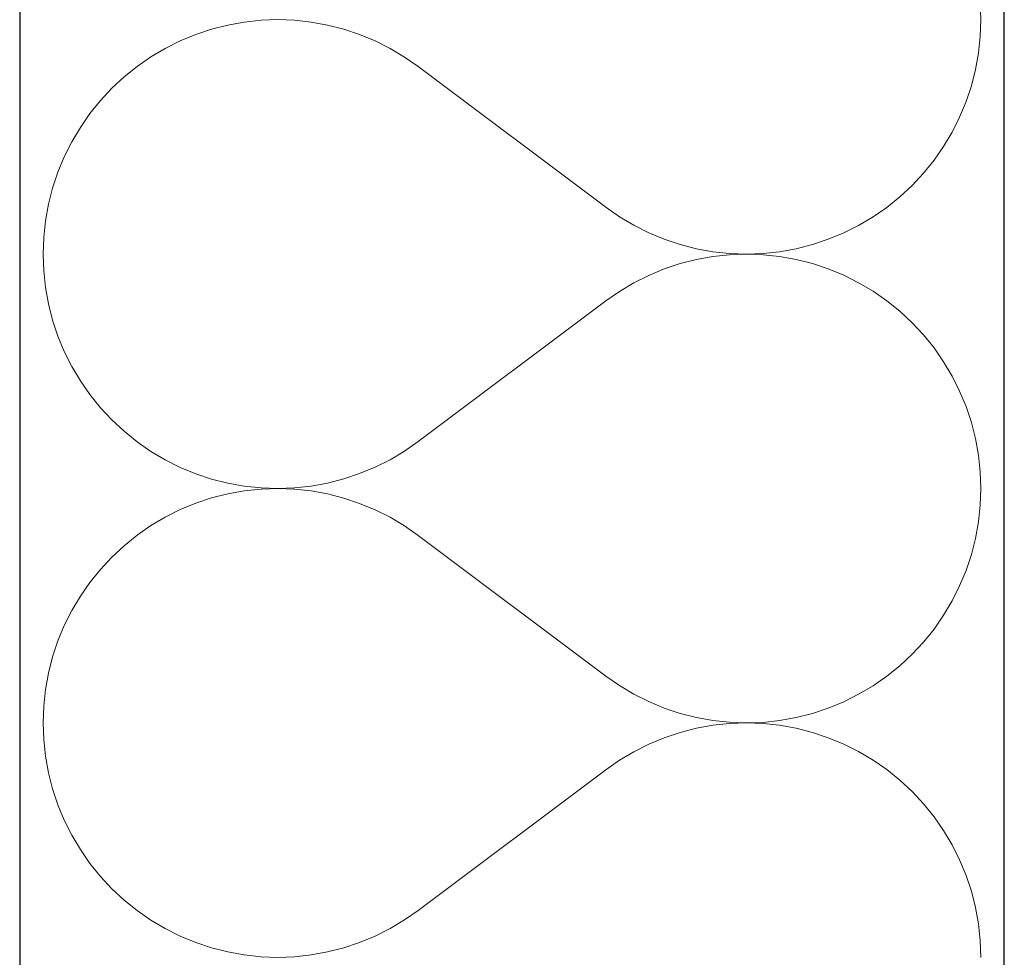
# Model space of a CAD drawing. Header units: millimetres. Extents: x -23738 to 4435, y -2716 to 20653.
# Tile 79 of 160: x -322 to -162, y 2286 to 2438. Entities that reach past the tile are written whole.
import ezdxf

# ---------------------------------------------------------------- set-up
doc = ezdxf.new("R2010")
doc.units = ezdxf.units.MM
doc.header["$MEASUREMENT"] = 0
doc.linetypes.add('Wipeout_Contour', pattern=[1000, 0, -1000])
for name, color, linetype in [('9._POHLED ZÁPADNÍ_2_Nové_Konstrukce - nosné', 7, 'Continuous'), ('9._POHLED ZÁPADNÍ_2_Nové_Výplně - Povrchové', 7, 'Continuous'), ('9._POHLED ZÁPADNÍ_2_Nové_Výplně – Řezové', 7, 'Continuous'), ('9._POHLED ZÁPADNÍ_2_VÝTAH VAR 1', 7, 'Continuous')]:
    doc.layers.add(name, color=color, linetype=linetype)

# ---------------------------------------------------------------- blocks, each defined once
blk = doc.blocks.new('*X13', base_point=(-24533.14, -6254.22))
at = {"layer": '9._POHLED ZÁPADNÍ_2_Nové_Výplně – Řezové', "color": 21, "linetype": 'Continuous', "lineweight": 20, "true_color": 0xffaaaa}
for p, q in [((-165.5, 2438.1), (-165.6, 2440.81)), ((-287.87, 2437.23), (-290.5, 2436.56)), ((-285.19, 2437.71), (-287.87, 2437.23)), ((-282.48, 2438), (-285.19, 2437.71)), ((-279.76, 2438.1), (-282.48, 2438)), ((-277.05, 2438), (-279.76, 2438.1)), ((-274.34, 2437.7), (-277.05, 2438)), ((-271.66, 2437.22), (-274.34, 2437.7)), ((-269.03, 2436.54), (-271.66, 2437.22)), ((-165.6, 2435.38), (-165.5, 2438.1)), ((-293.08, 2435.7), (-295.6, 2434.66)), ((-290.5, 2436.56), (-293.08, 2435.7)), ((-266.45, 2435.68), (-269.03, 2436.54)), ((-263.93, 2434.64), (-266.45, 2435.68)), ((-165.89, 2432.67), (-165.6, 2435.38)), ((-295.6, 2434.66), (-298.03, 2433.44)), ((-261.5, 2433.42), (-263.93, 2434.64)), ((-300.37, 2432.06), (-302.61, 2430.51)), ((-298.03, 2433.44), (-300.37, 2432.06)), ((-259.16, 2432.03), (-261.5, 2433.42)), ((-256.93, 2430.48), (-259.16, 2432.03)), ((-166.37, 2429.99), (-165.89, 2432.67)), ((-302.61, 2430.51), (-304.73, 2428.8)), ((-256.93, 2430.48), (-226.46, 2407.62)), ((-167.05, 2427.36), (-166.37, 2429.99)), ((-304.73, 2428.8), (-306.72, 2426.95)), ((-167.91, 2424.78), (-167.05, 2427.36)), ((-306.72, 2426.95), (-308.57, 2424.96)), ((-308.57, 2424.96), (-310.28, 2422.84)), ((-168.95, 2422.26), (-167.91, 2424.78)), ((-310.28, 2422.84), (-311.83, 2420.6)), ((-170.17, 2419.83), (-168.95, 2422.26)), ((-311.83, 2420.6), (-313.22, 2418.26)), ((-171.56, 2417.49), (-170.17, 2419.83)), ((-313.22, 2418.26), (-314.44, 2415.83)), ((-173.11, 2415.26), (-171.56, 2417.49)), ((-314.44, 2415.83), (-315.48, 2413.32)), ((-174.81, 2413.14), (-173.11, 2415.26)), ((-315.48, 2413.32), (-316.34, 2410.74)), ((-176.67, 2411.15), (-174.81, 2413.14)), ((-316.34, 2410.74), (-317.01, 2408.1)), ((-178.66, 2409.3), (-176.67, 2411.15)), ((-317.01, 2408.1), (-317.5, 2405.42)), ((-180.78, 2407.59), (-178.66, 2409.3)), ((-226.46, 2407.62), (-224.22, 2406.07)), ((-183.02, 2406.04), (-180.78, 2407.59)), ((-317.5, 2405.42), (-317.79, 2402.72)), ((-224.22, 2406.07), (-221.88, 2404.68)), ((-185.36, 2404.65), (-183.02, 2406.04)), ((-221.88, 2404.68), (-219.45, 2403.46)), ((-219.45, 2403.46), (-216.94, 2402.41)), ((-190.3, 2402.4), (-187.79, 2403.44)), ((-187.79, 2403.44), (-185.36, 2404.65)), ((-317.79, 2402.72), (-317.88, 2400)), ((-216.94, 2402.41), (-214.36, 2401.55)), ((-192.88, 2401.54), (-190.3, 2402.4)), ((-214.36, 2401.55), (-211.72, 2400.88)), ((-211.72, 2400.88), (-209.05, 2400.39)), ((-209.05, 2400.39), (-206.34, 2400.1)), ((-206.34, 2400.1), (-203.62, 2400)), ((-203.62, 2400), (-200.9, 2400.1)), ((-200.9, 2400.1), (-198.2, 2400.38)), ((-198.2, 2400.38), (-195.52, 2400.87)), ((-195.52, 2400.87), (-192.88, 2401.54)), ((-317.88, 2400), (-317.79, 2397.28)), ((-214.36, 2398.45), (-216.94, 2397.59)), ((-211.72, 2399.12), (-214.36, 2398.45)), ((-209.05, 2399.61), (-211.72, 2399.12)), ((-206.34, 2399.9), (-209.05, 2399.61)), ((-203.62, 2400), (-206.34, 2399.9)), ((-200.9, 2399.9), (-203.62, 2400)), ((-198.2, 2399.62), (-200.9, 2399.9)), ((-195.52, 2399.13), (-198.2, 2399.62)), ((-192.88, 2398.46), (-195.52, 2399.13)), ((-190.3, 2397.6), (-192.88, 2398.46)), ((-317.79, 2397.28), (-317.5, 2394.58)), ((-216.94, 2397.59), (-219.45, 2396.54)), ((-187.79, 2396.56), (-190.3, 2397.6)), ((-221.88, 2395.32), (-224.22, 2393.93)), ((-219.45, 2396.54), (-221.88, 2395.32)), ((-185.36, 2395.35), (-187.79, 2396.56)), ((-183.02, 2393.96), (-185.36, 2395.35)), ((-317.5, 2394.58), (-317.01, 2391.9)), ((-224.22, 2393.93), (-226.46, 2392.38)), ((-180.78, 2392.41), (-183.02, 2393.96)), ((-256.93, 2369.52), (-226.46, 2392.38)), ((-178.66, 2390.7), (-180.78, 2392.41)), ((-317.01, 2391.9), (-316.34, 2389.26)), ((-176.67, 2388.85), (-178.66, 2390.7)), ((-316.34, 2389.26), (-315.48, 2386.68)), ((-174.81, 2386.86), (-176.67, 2388.85)), ((-315.48, 2386.68), (-314.44, 2384.17)), ((-173.11, 2384.74), (-174.81, 2386.86)), ((-314.44, 2384.17), (-313.22, 2381.74)), ((-171.56, 2382.51), (-173.11, 2384.74)), ((-170.17, 2380.17), (-171.56, 2382.51)), ((-313.22, 2381.74), (-311.83, 2379.4)), ((-311.83, 2379.4), (-310.28, 2377.16)), ((-168.95, 2377.74), (-170.17, 2380.17)), ((-167.91, 2375.22), (-168.95, 2377.74)), ((-310.28, 2377.16), (-308.57, 2375.04)), ((-308.57, 2375.04), (-306.72, 2373.05)), ((-167.05, 2372.64), (-167.91, 2375.22)), ((-306.72, 2373.05), (-304.73, 2371.2)), ((-166.37, 2370.01), (-167.05, 2372.64)), ((-304.73, 2371.2), (-302.61, 2369.49)), ((-165.89, 2367.33), (-166.37, 2370.01)), ((-302.61, 2369.49), (-300.37, 2367.94)), ((-259.16, 2367.97), (-256.93, 2369.52)), ((-300.37, 2367.94), (-298.03, 2366.56)), ((-298.03, 2366.56), (-295.6, 2365.34)), ((-263.93, 2365.36), (-261.5, 2366.58)), ((-261.5, 2366.58), (-259.16, 2367.97)), ((-165.6, 2364.62), (-165.89, 2367.33)), ((-295.6, 2365.34), (-293.08, 2364.3)), ((-266.45, 2364.32), (-263.93, 2365.36)), ((-293.08, 2364.3), (-290.5, 2363.44)), ((-290.5, 2363.44), (-287.87, 2362.77)), ((-271.66, 2362.78), (-269.03, 2363.46)), ((-269.03, 2363.46), (-266.45, 2364.32)), ((-165.5, 2361.9), (-165.6, 2364.62)), ((-287.87, 2362.77), (-285.19, 2362.29)), ((-285.19, 2362.29), (-282.48, 2362)), ((-282.48, 2361.81), (-285.19, 2361.52)), ((-282.48, 2362), (-279.76, 2361.9)), ((-279.76, 2361.9), (-282.48, 2361.81)), ((-279.76, 2361.9), (-277.05, 2362)), ((-277.05, 2361.81), (-279.76, 2361.9)), ((-277.05, 2362), (-274.34, 2362.3)), ((-274.34, 2361.51), (-277.05, 2361.81)), ((-274.34, 2362.3), (-271.66, 2362.78)), ((-165.6, 2359.19), (-165.5, 2361.9)), ((-290.5, 2360.37), (-293.08, 2359.51)), ((-287.87, 2361.04), (-290.5, 2360.37)), ((-285.19, 2361.52), (-287.87, 2361.04)), ((-271.66, 2361.03), (-274.34, 2361.51)), ((-269.03, 2360.35), (-271.66, 2361.03)), ((-266.45, 2359.49), (-269.03, 2360.35)), ((-295.6, 2358.47), (-298.03, 2357.25)), ((-293.08, 2359.51), (-295.6, 2358.47)), ((-263.93, 2358.45), (-266.45, 2359.49)), ((-261.5, 2357.23), (-263.93, 2358.45)), ((-165.89, 2356.48), (-165.6, 2359.19)), ((-298.03, 2357.25), (-300.37, 2355.87)), ((-259.16, 2355.84), (-261.5, 2357.23)), ((-300.37, 2355.87), (-302.61, 2354.31)), ((-256.93, 2354.29), (-259.16, 2355.84)), ((-166.37, 2353.8), (-165.89, 2356.48)), ((-302.61, 2354.31), (-304.73, 2352.61)), ((-256.93, 2354.29), (-226.46, 2331.43)), ((-167.05, 2351.17), (-166.37, 2353.8)), ((-304.73, 2352.61), (-306.72, 2350.76)), ((-306.72, 2350.76), (-308.57, 2348.76)), ((-167.91, 2348.59), (-167.05, 2351.17)), ((-308.57, 2348.76), (-310.28, 2346.65)), ((-168.95, 2346.07), (-167.91, 2348.59)), ((-310.28, 2346.65), (-311.83, 2344.41)), ((-170.17, 2343.64), (-168.95, 2346.07)), ((-311.83, 2344.41), (-313.22, 2342.07)), ((-171.56, 2341.3), (-170.17, 2343.64)), ((-313.22, 2342.07), (-314.44, 2339.64)), ((-173.11, 2339.07), (-171.56, 2341.3)), ((-314.44, 2339.64), (-315.48, 2337.13)), ((-174.81, 2336.95), (-173.11, 2339.07)), ((-315.48, 2337.13), (-316.34, 2334.55)), ((-176.67, 2334.96), (-174.81, 2336.95)), ((-316.34, 2334.55), (-317.01, 2331.91)), ((-178.66, 2333.11), (-176.67, 2334.96)), ((-180.78, 2331.4), (-178.66, 2333.11)), ((-317.01, 2331.91), (-317.5, 2329.23)), ((-226.46, 2331.43), (-224.22, 2329.88)), ((-183.02, 2329.85), (-180.78, 2331.4)), ((-224.22, 2329.88), (-221.88, 2328.48)), ((-185.36, 2328.46), (-183.02, 2329.85)), ((-317.5, 2329.23), (-317.79, 2326.53)), ((-221.88, 2328.48), (-219.45, 2327.27)), ((-187.79, 2327.24), (-185.36, 2328.46)), ((-317.79, 2326.53), (-317.88, 2323.81)), ((-219.45, 2327.27), (-216.94, 2326.22)), ((-190.3, 2326.2), (-187.79, 2327.24)), ((-216.94, 2326.22), (-214.36, 2325.36)), ((-214.36, 2325.36), (-211.72, 2324.69)), ((-195.52, 2324.68), (-192.88, 2325.35)), ((-192.88, 2325.35), (-190.3, 2326.2)), ((-317.88, 2323.81), (-317.79, 2321.09)), ((-211.72, 2324.69), (-209.05, 2324.2)), ((-209.05, 2323.42), (-211.72, 2322.93)), ((-209.05, 2324.2), (-206.34, 2323.91)), ((-206.34, 2323.71), (-209.05, 2323.42)), ((-206.34, 2323.91), (-203.62, 2323.81)), ((-203.62, 2323.81), (-206.34, 2323.71)), ((-203.62, 2323.81), (-200.9, 2323.9)), ((-200.9, 2323.71), (-203.62, 2323.81)), ((-200.9, 2323.9), (-198.2, 2324.19)), ((-198.2, 2323.42), (-200.9, 2323.71)), ((-198.2, 2324.19), (-195.52, 2324.68)), ((-195.52, 2322.94), (-198.2, 2323.42)), ((-214.36, 2322.26), (-216.94, 2321.4)), ((-211.72, 2322.93), (-214.36, 2322.26)), ((-192.88, 2322.27), (-195.52, 2322.94)), ((-190.3, 2321.41), (-192.88, 2322.27)), ((-317.79, 2321.09), (-317.5, 2318.39)), ((-219.45, 2320.35), (-221.88, 2319.13)), ((-216.94, 2321.4), (-219.45, 2320.35)), ((-187.79, 2320.37), (-190.3, 2321.41)), ((-185.36, 2319.16), (-187.79, 2320.37)), ((-221.88, 2319.13), (-224.22, 2317.74)), ((-183.02, 2317.77), (-185.36, 2319.16)), ((-317.5, 2318.39), (-317.01, 2315.71)), ((-224.22, 2317.74), (-226.46, 2316.19)), ((-180.78, 2316.22), (-183.02, 2317.77)), ((-317.01, 2315.71), (-316.34, 2313.07)), ((-256.93, 2293.33), (-226.46, 2316.19)), ((-178.66, 2314.51), (-180.78, 2316.22)), ((-176.67, 2312.66), (-178.66, 2314.51)), ((-316.34, 2313.07), (-315.48, 2310.49)), ((-174.81, 2310.67), (-176.67, 2312.66)), ((-315.48, 2310.49), (-314.44, 2307.98)), ((-173.11, 2308.55), (-174.81, 2310.67)), ((-314.44, 2307.98), (-313.22, 2305.55)), ((-171.56, 2306.32), (-173.11, 2308.55)), ((-170.17, 2303.98), (-171.56, 2306.32)), ((-313.22, 2305.55), (-311.83, 2303.21)), ((-311.83, 2303.21), (-310.28, 2300.97)), ((-168.95, 2301.55), (-170.17, 2303.98)), ((-310.28, 2300.97), (-308.57, 2298.85)), ((-167.91, 2299.03), (-168.95, 2301.55)), ((-308.57, 2298.85), (-306.72, 2296.86)), ((-167.05, 2296.45), (-167.91, 2299.03)), ((-306.72, 2296.86), (-304.73, 2295.01)), ((-166.37, 2293.82), (-167.05, 2296.45)), ((-304.73, 2295.01), (-302.61, 2293.3)), ((-302.61, 2293.3), (-300.37, 2291.75)), ((-259.16, 2291.78), (-256.93, 2293.33)), ((-165.89, 2291.14), (-166.37, 2293.82)), ((-300.37, 2291.75), (-298.03, 2290.37)), ((-261.5, 2290.39), (-259.16, 2291.78)), ((-298.03, 2290.37), (-295.6, 2289.15)), ((-263.93, 2289.17), (-261.5, 2290.39)), ((-165.6, 2288.43), (-165.89, 2291.14)), ((-295.6, 2289.15), (-293.08, 2288.11)), ((-293.08, 2288.11), (-290.5, 2287.25)), ((-269.03, 2287.27), (-266.45, 2288.13)), ((-266.45, 2288.13), (-263.93, 2289.17)), ((-165.5, 2285.71), (-165.6, 2288.43)), ((-290.5, 2287.25), (-287.87, 2286.58)), ((-287.87, 2286.58), (-285.19, 2286.1)), ((-274.34, 2286.11), (-271.66, 2286.59)), ((-271.66, 2286.59), (-269.03, 2287.27)), ((-285.19, 2286.1), (-282.48, 2285.81)), ((-282.48, 2285.81), (-279.76, 2285.71)), ((-279.76, 2285.71), (-277.05, 2285.81)), ((-277.05, 2285.81), (-274.34, 2286.11))]:
    blk.add_line(p, q, dxfattribs=at)
blk = doc.blocks.new('*X24', base_point=(-24533.14, -6254.22))
at = {"layer": '9._POHLED ZÁPADNÍ_2_Nové_Výplně – Řezové', "color": 21, "linetype": 'Continuous', "lineweight": 20, "true_color": 0xffaaaa}
for p, q in [((-165.5, 2438.1), (-165.6, 2440.81)), ((-287.87, 2437.23), (-290.5, 2436.56)), ((-285.19, 2437.71), (-287.87, 2437.23)), ((-282.48, 2438), (-285.19, 2437.71)), ((-279.76, 2438.1), (-282.48, 2438)), ((-277.05, 2438), (-279.76, 2438.1)), ((-274.34, 2437.7), (-277.05, 2438)), ((-271.66, 2437.22), (-274.34, 2437.7)), ((-269.03, 2436.54), (-271.66, 2437.22)), ((-165.6, 2435.38), (-165.5, 2438.1)), ((-293.08, 2435.7), (-295.6, 2434.66)), ((-290.5, 2436.56), (-293.08, 2435.7)), ((-266.45, 2435.68), (-269.03, 2436.54)), ((-263.93, 2434.64), (-266.45, 2435.68)), ((-165.89, 2432.67), (-165.6, 2435.38)), ((-295.6, 2434.66), (-298.03, 2433.44)), ((-261.5, 2433.42), (-263.93, 2434.64)), ((-300.37, 2432.06), (-302.61, 2430.51)), ((-298.03, 2433.44), (-300.37, 2432.06)), ((-259.16, 2432.03), (-261.5, 2433.42)), ((-256.93, 2430.48), (-259.16, 2432.03)), ((-166.37, 2429.99), (-165.89, 2432.67)), ((-302.61, 2430.51), (-304.73, 2428.8)), ((-256.93, 2430.48), (-226.46, 2407.62)), ((-167.05, 2427.36), (-166.37, 2429.99)), ((-304.73, 2428.8), (-306.72, 2426.95)), ((-167.91, 2424.78), (-167.05, 2427.36)), ((-306.72, 2426.95), (-308.57, 2424.96)), ((-308.57, 2424.96), (-310.28, 2422.84)), ((-168.95, 2422.26), (-167.91, 2424.78)), ((-310.28, 2422.84), (-311.83, 2420.6)), ((-170.17, 2419.83), (-168.95, 2422.26)), ((-311.83, 2420.6), (-313.22, 2418.26)), ((-171.56, 2417.49), (-170.17, 2419.83)), ((-313.22, 2418.26), (-314.44, 2415.83)), ((-173.11, 2415.26), (-171.56, 2417.49)), ((-314.44, 2415.83), (-315.48, 2413.32)), ((-174.81, 2413.14), (-173.11, 2415.26)), ((-315.48, 2413.32), (-316.34, 2410.74)), ((-176.67, 2411.15), (-174.81, 2413.14)), ((-316.34, 2410.74), (-317.01, 2408.1)), ((-178.66, 2409.3), (-176.67, 2411.15)), ((-317.01, 2408.1), (-317.5, 2405.42)), ((-180.78, 2407.59), (-178.66, 2409.3)), ((-226.46, 2407.62), (-224.22, 2406.07)), ((-183.02, 2406.04), (-180.78, 2407.59)), ((-317.5, 2405.42), (-317.79, 2402.72)), ((-224.22, 2406.07), (-221.88, 2404.68)), ((-185.36, 2404.65), (-183.02, 2406.04)), ((-221.88, 2404.68), (-219.45, 2403.46)), ((-219.45, 2403.46), (-216.94, 2402.41)), ((-190.3, 2402.4), (-187.79, 2403.44)), ((-187.79, 2403.44), (-185.36, 2404.65)), ((-317.79, 2402.72), (-317.88, 2400)), ((-216.94, 2402.41), (-214.36, 2401.55)), ((-192.88, 2401.54), (-190.3, 2402.4)), ((-214.36, 2401.55), (-211.72, 2400.88)), ((-211.72, 2400.88), (-209.05, 2400.39)), ((-209.05, 2400.39), (-206.34, 2400.1)), ((-206.34, 2400.1), (-203.62, 2400)), ((-203.62, 2400), (-200.9, 2400.1)), ((-200.9, 2400.1), (-198.2, 2400.38)), ((-198.2, 2400.38), (-195.52, 2400.87)), ((-195.52, 2400.87), (-192.88, 2401.54)), ((-317.88, 2400), (-317.79, 2397.28)), ((-214.36, 2398.45), (-216.94, 2397.59)), ((-211.72, 2399.12), (-214.36, 2398.45)), ((-209.05, 2399.61), (-211.72, 2399.12)), ((-206.34, 2399.9), (-209.05, 2399.61)), ((-203.62, 2400), (-206.34, 2399.9)), ((-200.9, 2399.9), (-203.62, 2400)), ((-198.2, 2399.62), (-200.9, 2399.9)), ((-195.52, 2399.13), (-198.2, 2399.62)), ((-192.88, 2398.46), (-195.52, 2399.13)), ((-190.3, 2397.6), (-192.88, 2398.46)), ((-317.79, 2397.28), (-317.5, 2394.58)), ((-216.94, 2397.59), (-219.45, 2396.54)), ((-187.79, 2396.56), (-190.3, 2397.6)), ((-221.88, 2395.32), (-224.22, 2393.93)), ((-219.45, 2396.54), (-221.88, 2395.32)), ((-185.36, 2395.35), (-187.79, 2396.56)), ((-183.02, 2393.96), (-185.36, 2395.35)), ((-317.5, 2394.58), (-317.01, 2391.9)), ((-224.22, 2393.93), (-226.46, 2392.38)), ((-180.78, 2392.41), (-183.02, 2393.96)), ((-256.93, 2369.52), (-226.46, 2392.38)), ((-178.66, 2390.7), (-180.78, 2392.41)), ((-317.01, 2391.9), (-316.34, 2389.26)), ((-176.67, 2388.85), (-178.66, 2390.7)), ((-316.34, 2389.26), (-315.48, 2386.68)), ((-174.81, 2386.86), (-176.67, 2388.85)), ((-315.48, 2386.68), (-314.44, 2384.17)), ((-173.11, 2384.74), (-174.81, 2386.86)), ((-314.44, 2384.17), (-313.22, 2381.74)), ((-171.56, 2382.51), (-173.11, 2384.74)), ((-170.17, 2380.17), (-171.56, 2382.51)), ((-313.22, 2381.74), (-311.83, 2379.4)), ((-311.83, 2379.4), (-310.28, 2377.16)), ((-168.95, 2377.74), (-170.17, 2380.17)), ((-167.91, 2375.22), (-168.95, 2377.74)), ((-310.28, 2377.16), (-308.57, 2375.04)), ((-308.57, 2375.04), (-306.72, 2373.05)), ((-167.05, 2372.64), (-167.91, 2375.22)), ((-306.72, 2373.05), (-304.73, 2371.2)), ((-166.37, 2370.01), (-167.05, 2372.64)), ((-304.73, 2371.2), (-302.61, 2369.49)), ((-165.89, 2367.33), (-166.37, 2370.01)), ((-302.61, 2369.49), (-300.37, 2367.94)), ((-259.16, 2367.97), (-256.93, 2369.52)), ((-300.37, 2367.94), (-298.03, 2366.56)), ((-298.03, 2366.56), (-295.6, 2365.34)), ((-263.93, 2365.36), (-261.5, 2366.58)), ((-261.5, 2366.58), (-259.16, 2367.97)), ((-165.6, 2364.62), (-165.89, 2367.33)), ((-295.6, 2365.34), (-293.08, 2364.3)), ((-266.45, 2364.32), (-263.93, 2365.36)), ((-293.08, 2364.3), (-290.5, 2363.44)), ((-290.5, 2363.44), (-287.87, 2362.77)), ((-271.66, 2362.78), (-269.03, 2363.46)), ((-269.03, 2363.46), (-266.45, 2364.32)), ((-165.5, 2361.9), (-165.6, 2364.62)), ((-287.87, 2362.77), (-285.19, 2362.29)), ((-285.19, 2362.29), (-282.48, 2362)), ((-282.48, 2361.81), (-285.19, 2361.52)), ((-282.48, 2362), (-279.76, 2361.9)), ((-279.76, 2361.9), (-282.48, 2361.81)), ((-279.76, 2361.9), (-277.05, 2362)), ((-277.05, 2361.81), (-279.76, 2361.9)), ((-277.05, 2362), (-274.34, 2362.3)), ((-274.34, 2361.51), (-277.05, 2361.81)), ((-274.34, 2362.3), (-271.66, 2362.78)), ((-165.6, 2359.19), (-165.5, 2361.9)), ((-290.5, 2360.37), (-293.08, 2359.51)), ((-287.87, 2361.04), (-290.5, 2360.37)), ((-285.19, 2361.52), (-287.87, 2361.04)), ((-271.66, 2361.03), (-274.34, 2361.51)), ((-269.03, 2360.35), (-271.66, 2361.03)), ((-266.45, 2359.49), (-269.03, 2360.35)), ((-295.6, 2358.47), (-298.03, 2357.25)), ((-293.08, 2359.51), (-295.6, 2358.47)), ((-263.93, 2358.45), (-266.45, 2359.49)), ((-261.5, 2357.23), (-263.93, 2358.45)), ((-165.89, 2356.48), (-165.6, 2359.19)), ((-298.03, 2357.25), (-300.37, 2355.87)), ((-259.16, 2355.84), (-261.5, 2357.23)), ((-300.37, 2355.87), (-302.61, 2354.31)), ((-256.93, 2354.29), (-259.16, 2355.84)), ((-166.37, 2353.8), (-165.89, 2356.48)), ((-302.61, 2354.31), (-304.73, 2352.61)), ((-256.93, 2354.29), (-226.46, 2331.43)), ((-167.05, 2351.17), (-166.37, 2353.8)), ((-304.73, 2352.61), (-306.72, 2350.76)), ((-306.72, 2350.76), (-308.57, 2348.76)), ((-167.91, 2348.59), (-167.05, 2351.17)), ((-308.57, 2348.76), (-310.28, 2346.65)), ((-168.95, 2346.07), (-167.91, 2348.59)), ((-310.28, 2346.65), (-311.83, 2344.41)), ((-170.17, 2343.64), (-168.95, 2346.07)), ((-311.83, 2344.41), (-313.22, 2342.07)), ((-171.56, 2341.3), (-170.17, 2343.64)), ((-313.22, 2342.07), (-314.44, 2339.64)), ((-173.11, 2339.07), (-171.56, 2341.3)), ((-314.44, 2339.64), (-315.48, 2337.13)), ((-174.81, 2336.95), (-173.11, 2339.07)), ((-315.48, 2337.13), (-316.34, 2334.55)), ((-176.67, 2334.96), (-174.81, 2336.95)), ((-316.34, 2334.55), (-317.01, 2331.91)), ((-178.66, 2333.11), (-176.67, 2334.96)), ((-180.78, 2331.4), (-178.66, 2333.11)), ((-317.01, 2331.91), (-317.5, 2329.23)), ((-226.46, 2331.43), (-224.22, 2329.88)), ((-183.02, 2329.85), (-180.78, 2331.4)), ((-224.22, 2329.88), (-221.88, 2328.48)), ((-185.36, 2328.46), (-183.02, 2329.85)), ((-317.5, 2329.23), (-317.79, 2326.53)), ((-221.88, 2328.48), (-219.45, 2327.27)), ((-187.79, 2327.24), (-185.36, 2328.46)), ((-317.79, 2326.53), (-317.88, 2323.81)), ((-219.45, 2327.27), (-216.94, 2326.22)), ((-190.3, 2326.2), (-187.79, 2327.24)), ((-216.94, 2326.22), (-214.36, 2325.36)), ((-214.36, 2325.36), (-211.72, 2324.69)), ((-195.52, 2324.68), (-192.88, 2325.35)), ((-192.88, 2325.35), (-190.3, 2326.2)), ((-317.88, 2323.81), (-317.79, 2321.09)), ((-211.72, 2324.69), (-209.05, 2324.2)), ((-209.05, 2323.42), (-211.72, 2322.93)), ((-209.05, 2324.2), (-206.34, 2323.91)), ((-206.34, 2323.71), (-209.05, 2323.42)), ((-206.34, 2323.91), (-203.62, 2323.81)), ((-203.62, 2323.81), (-206.34, 2323.71)), ((-203.62, 2323.81), (-200.9, 2323.9)), ((-200.9, 2323.71), (-203.62, 2323.81)), ((-200.9, 2323.9), (-198.2, 2324.19)), ((-198.2, 2323.42), (-200.9, 2323.71)), ((-198.2, 2324.19), (-195.52, 2324.68)), ((-195.52, 2322.94), (-198.2, 2323.42)), ((-214.36, 2322.26), (-216.94, 2321.4)), ((-211.72, 2322.93), (-214.36, 2322.26)), ((-192.88, 2322.27), (-195.52, 2322.94)), ((-190.3, 2321.41), (-192.88, 2322.27)), ((-317.79, 2321.09), (-317.5, 2318.39)), ((-219.45, 2320.35), (-221.88, 2319.13)), ((-216.94, 2321.4), (-219.45, 2320.35)), ((-187.79, 2320.37), (-190.3, 2321.41)), ((-185.36, 2319.16), (-187.79, 2320.37)), ((-221.88, 2319.13), (-224.22, 2317.74)), ((-183.02, 2317.77), (-185.36, 2319.16)), ((-317.5, 2318.39), (-317.01, 2315.71)), ((-224.22, 2317.74), (-226.46, 2316.19)), ((-180.78, 2316.22), (-183.02, 2317.77)), ((-317.01, 2315.71), (-316.34, 2313.07)), ((-256.93, 2293.33), (-226.46, 2316.19)), ((-178.66, 2314.51), (-180.78, 2316.22)), ((-176.67, 2312.66), (-178.66, 2314.51)), ((-316.34, 2313.07), (-315.48, 2310.49)), ((-174.81, 2310.67), (-176.67, 2312.66)), ((-315.48, 2310.49), (-314.44, 2307.98)), ((-173.11, 2308.55), (-174.81, 2310.67)), ((-314.44, 2307.98), (-313.22, 2305.55)), ((-171.56, 2306.32), (-173.11, 2308.55)), ((-170.17, 2303.98), (-171.56, 2306.32)), ((-313.22, 2305.55), (-311.83, 2303.21)), ((-311.83, 2303.21), (-310.28, 2300.97)), ((-168.95, 2301.55), (-170.17, 2303.98)), ((-310.28, 2300.97), (-308.57, 2298.85)), ((-167.91, 2299.03), (-168.95, 2301.55)), ((-308.57, 2298.85), (-306.72, 2296.86)), ((-167.05, 2296.45), (-167.91, 2299.03)), ((-306.72, 2296.86), (-304.73, 2295.01)), ((-166.37, 2293.82), (-167.05, 2296.45)), ((-304.73, 2295.01), (-302.61, 2293.3)), ((-302.61, 2293.3), (-300.37, 2291.75)), ((-259.16, 2291.78), (-256.93, 2293.33)), ((-165.89, 2291.14), (-166.37, 2293.82)), ((-300.37, 2291.75), (-298.03, 2290.37)), ((-261.5, 2290.39), (-259.16, 2291.78)), ((-298.03, 2290.37), (-295.6, 2289.15)), ((-263.93, 2289.17), (-261.5, 2290.39)), ((-165.6, 2288.43), (-165.89, 2291.14)), ((-295.6, 2289.15), (-293.08, 2288.11)), ((-293.08, 2288.11), (-290.5, 2287.25)), ((-269.03, 2287.27), (-266.45, 2288.13)), ((-266.45, 2288.13), (-263.93, 2289.17)), ((-165.5, 2285.71), (-165.6, 2288.43)), ((-290.5, 2287.25), (-287.87, 2286.58)), ((-287.87, 2286.58), (-285.19, 2286.1)), ((-274.34, 2286.11), (-271.66, 2286.59)), ((-271.66, 2286.59), (-269.03, 2287.27)), ((-285.19, 2286.1), (-282.48, 2285.81)), ((-282.48, 2285.81), (-279.76, 2285.71)), ((-279.76, 2285.71), (-277.05, 2285.81)), ((-277.05, 2285.81), (-274.34, 2286.11))]:
    blk.add_line(p, q, dxfattribs=at)

msp = doc.modelspace()

# ---------------------------------------------------------------- wipeouts: each hides what was drawn before it
at = {"color": 254, "linetype": 'Wipeout_Contour', "lineweight": 0, "ltscale": 36793.983046}
msp.add_wipeout([(-161.69, 351.47), (-161.69, 17956.84), (-321.69, 17969.56), (-321.69, 351.48)], dxfattribs=at).dxf.layer = '9._POHLED ZÁPADNÍ_2_Nové_Výplně - Povrchové'

# ---------------------------------------------------------------- next in the draw order: linework, layer by layer
at = {"layer": '9._POHLED ZÁPADNÍ_2_Nové_Konstrukce - nosné', "color": 1, "linetype": 'Continuous', "lineweight": 25, "flags": 128}
for points in [[(-161.69, 351.47), (-161.69, 18117.35)], [(-321.69, 17969.56), (-321.69, 351.48)]]:
    msp.add_lwpolyline(points, dxfattribs=at)

# ---------------------------------------------------------------- next in the draw order: wipeouts: each hides what was drawn before it
at = {"color": 254, "linetype": 'Wipeout_Contour', "lineweight": 0, "ltscale": 8778.600966}
msp.add_wipeout([(-321.69, 351.48), (-161.69, 351.47), (-161.69, 3949.14), (-321.69, 3949.14)], dxfattribs=at).dxf.layer = '9._POHLED ZÁPADNÍ_2_Nové_Výplně – Řezové'

# ---------------------------------------------------------------- next in the draw order: linework, layer by layer
at = {"layer": '9._POHLED ZÁPADNÍ_2_Nové_Konstrukce - nosné', "color": 1, "linetype": 'Continuous', "lineweight": 25, "flags": 128}
for points in [[(-161.69, 351.47), (-161.69, 18117.35)], [(-321.69, 17969.56), (-321.69, 351.48)]]:
    msp.add_lwpolyline(points, dxfattribs=at)

# ---------------------------------------------------------------- next in the draw order: block references
at = {"layer": '9._POHLED ZÁPADNÍ_2_VÝTAH VAR 1', "color": 9, "linetype": 'Continuous', "lineweight": 13}
msp.add_blockref('*X13', (-24533.14, -6254.22), dxfattribs=at)

# ---------------------------------------------------------------- next in the draw order: wipeouts: each hides what was drawn before it
at = {"color": 254, "linetype": 'Wipeout_Contour', "lineweight": 0, "ltscale": 8775.620918}
msp.add_wipeout([(-321.69, 351.47), (-161.69, 351.47), (-161.69, 3947.65), (-321.69, 3947.65)], dxfattribs=at).dxf.layer = '9._POHLED ZÁPADNÍ_2_Nové_Výplně – Řezové'

# ---------------------------------------------------------------- next in the draw order: linework, layer by layer
at = {"layer": '9._POHLED ZÁPADNÍ_2_Nové_Konstrukce - nosné', "color": 1, "linetype": 'Continuous', "lineweight": 25, "flags": 128}
for points in [[(-321.69, 3947.65), (-321.69, 351.47)], [(-161.69, 351.47), (-161.69, 3947.65)]]:
    msp.add_lwpolyline(points, dxfattribs=at)

# ---------------------------------------------------------------- next in the draw order: block references
at = {"layer": '9._POHLED ZÁPADNÍ_2_VÝTAH VAR 1', "color": 9, "linetype": 'Continuous', "lineweight": 13}
msp.add_blockref('*X24', (-24533.14, -6254.22), dxfattribs=at)

doc.saveas('drawing.dxf')
